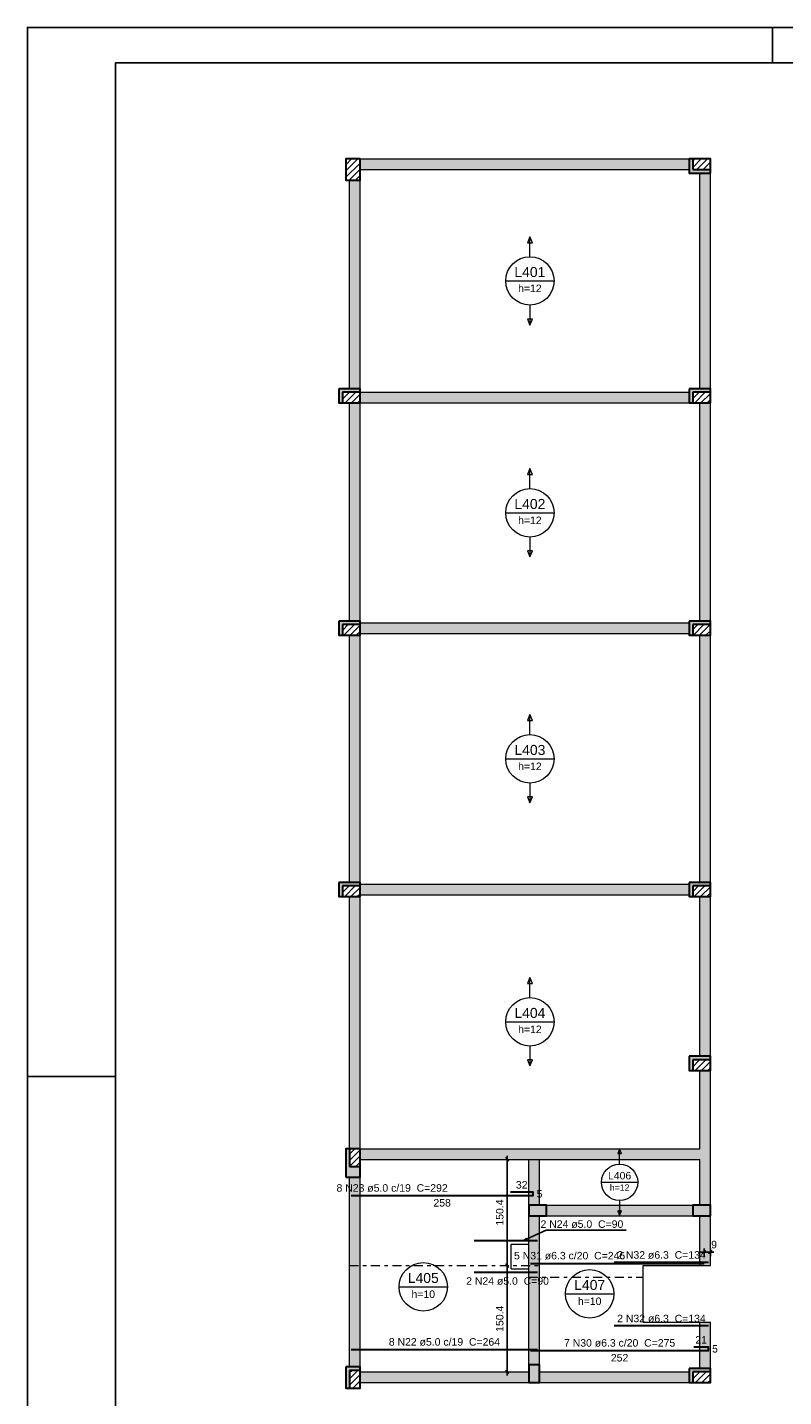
# Model space of a CAD drawing. Header units: millimetres. Extents: x 0 to 84.1, y 0 to 59.4.
# Tile 2 of 11: x 0 to 21.4, y 20.6 to 59.4. Entities that reach past the tile are written whole.
import ezdxf

# ---------------------------------------------------------------- set-up
doc = ezdxf.new("R2010")
doc.units = ezdxf.units.MM
doc.header["$MEASUREMENT"] = 0
doc.linetypes.add('DASHDOT', pattern=[2.54, 1.27, -0.635, 0, -0.635])
doc.linetypes.add('NULL', pattern=[0])
doc.layers.get('0').update_dxf_attribs({"lineweight": 18})
for name, color, linetype, lineweight in [('Descrição da armadura', 7, 'Continuous', 0), ('DT-Armadura positiva', 2, 'Continuous', 30), ('DT-Cotas', 9, 'Continuous', 5), ('DT-Hachura pilar em laje', 252, 'Continuous', 5), ('DT-Hachura viga em laje', 254, 'Continuous', 5), ('DT-Indicações', 9, 'Continuous', 5), ('DT-Pontilhado', 9, 'DASHDOT', 5), ('DT-Textos', 7, 'Continuous', 5), ('FO-Hachura pilar que morre', 106, 'Continuous', 5), ('FO-Hachura pilar que passa', 19, 'Continuous', 5), ('FO-Pilares', 4, 'Continuous', 30), ('FO-Vigas', 1, 'Continuous', 20), ('Textos armaduras', 7, 'Continuous', 0)]:
    doc.layers.add(name, color=color, linetype=linetype, lineweight=lineweight)
doc.layers.add('SEDUC_MARF', color=1, linetype='Continuous')
doc.layers.add('SEDUC_MARGG', color=7, linetype='Continuous')
doc.styles.add('Arial', font='txt')
doc.dimstyles.get("Standard").update_dxf_attribs({"dimtxt": 0.18, "dimasz": 0.18, "dimexe": 0.18, "dimexo": 0.0625, "dimgap": 0.09, "dimtad": 0, "dimtih": 1, "dimtoh": 1, "dimdec": 4, "dimzin": 0, "dimdsep": 46, "dimtxsty": 'Standard', "dimcen": 0.09, "dimadec": 0, "dimazin": 0, "dimtfac": 1, "dimtdec": 4, "dimtofl": 0, "dimtmove": 0, "dimatfit": 3, "dimfxl": 1, "dimtolj": 1, "dimtzin": 0, "dimarcsym": 0})
doc.dimstyles.new('UM_50.000000', dxfattribs={"dimtxt": 0.18, "dimasz": 0.1, "dimexe": 0.1, "dimexo": 0.2, "dimgap": 0, "dimtad": 1, "dimtih": 1, "dimtoh": 1, "dimdec": 1, "dimlfac": 50, "dimzin": 0, "dimdsep": 46, "dimtxsty": 'Standard', "dimcen": 0.09, "dimdle": 0.1, "dimadec": 1, "dimazin": 2, "dimtfac": 1, "dimtdec": 4, "dimtofl": 0, "dimtmove": 0, "dimatfit": 3, "dimfxl": 1, "dimtolj": 1, "dimarcsym": 0})

# ---------------------------------------------------------------- blocks, each defined once
blk = doc.blocks.new('_Oblique')
at = {"color": 0, "linetype": 'ByBlock', "lineweight": -2}
blk.add_line((-0.5, -0.5), (0.5, 0.5), dxfattribs=at)
blk = doc.blocks.new('*D6')
at = {"layer": 'Defpoints', "color": 0}
for p in [(13.588, 24.347), (13.588, 24.347), (13.588, 21.34)]:
    blk.add_point(p, dxfattribs=at)
at = {"layer": 'DT-Cotas', "color": 0, "lineweight": -2}
blk.add_line((13.588, 21.24), (13.588, 24.447), dxfattribs=at)
at = {"layer": 'DT-Cotas', "color": 0, "lineweight": -2, "xscale": 0.1, "yscale": 0.1, "zscale": 0.1}
for p, rotation in [((13.588, 24.347), 90), ((13.588, 21.34), 270)]:
    blk.add_blockref('_Oblique', p, dxfattribs=dict(at, rotation=rotation))
at = {"layer": 'DT-Cotas', "color": 7, "insert": (13.377, 22.844), "char_height": 0.2118, "attachment_point": 5, "rotation": 90, "style": 'Arial'}
blk.add_mtext('\\A1;150.4', dxfattribs=at)
blk = doc.blocks.new('*D7')
at = {"layer": 'Defpoints', "color": 0}
for p in [(13.588, 27.355), (13.588, 27.355), (13.588, 24.347)]:
    blk.add_point(p, dxfattribs=at)
at = {"layer": 'DT-Cotas', "color": 0, "lineweight": -2}
blk.add_line((13.588, 24.247), (13.588, 27.455), dxfattribs=at)
at = {"layer": 'DT-Cotas', "color": 0, "lineweight": -2, "xscale": 0.1, "yscale": 0.1, "zscale": 0.1}
for p, rotation in [((13.588, 27.355), 90), ((13.588, 24.347), 270)]:
    blk.add_blockref('_Oblique', p, dxfattribs=dict(at, rotation=rotation))
at = {"layer": 'DT-Cotas', "color": 7, "insert": (13.377, 25.851), "char_height": 0.2118, "attachment_point": 5, "rotation": 90, "style": 'Arial'}
blk.add_mtext('\\A1;150.4', dxfattribs=at)
blk = doc.blocks.new('*D8')
at = {"layer": 'Defpoints', "color": 0}
for p in [(19.341, 24.73), (19.161, 24.413), (19.341, 24.413)]:
    blk.add_point(p, dxfattribs=at)
at = {"layer": 'DT-Cotas', "color": 0, "lineweight": -2}
for p, q in [((19.161, 24.613), (19.161, 24.83)), ((19.341, 24.613), (19.341, 24.83)), ((19.061, 24.73), (19.441, 24.73))]:
    blk.add_line(p, q, dxfattribs=at)
at = {"layer": 'DT-Cotas', "color": 0, "lineweight": -2, "xscale": 0.1, "yscale": 0.1, "zscale": 0.1, "rotation": 180}
blk.add_blockref('_Oblique', (19.161, 24.73), dxfattribs=at)
at = {"layer": 'DT-Cotas', "color": 0, "lineweight": -2, "xscale": 0.1, "yscale": 0.1, "zscale": 0.1}
blk.add_blockref('_Oblique', (19.341, 24.73), dxfattribs=at)
at = {"layer": 'DT-Cotas', "color": 7, "insert": (19.446, 24.942), "char_height": 0.2118, "attachment_point": 5, "rotation": 0.0057, "style": 'Arial'}
blk.add_mtext('\\A1;9', dxfattribs=at)

msp = doc.modelspace()

# ---------------------------------------------------------------- hatches: boundary and pattern name
at = {"layer": 'DT-Hachura pilar em laje', "linetype": 'Continuous'}
h = msp.add_hatch(dxfattribs=at)
h.set_pattern_fill('ANSI31', color=252, style=0)
h.paths.add_polyline_path([(9.4204, 55.6747), (9.2204, 55.6747), (9.0204, 55.6747), (9.0204, 55.3747), (9.0204, 55.0747), (9.2204, 55.0747), (9.4204, 55.0747), (9.4204, 55.3747)])
for points in [[(14.7004, 25.7595), (14.7004, 25.9095), (14.7004, 26.0595), (14.4504, 26.0595), (14.2004, 26.0595), (14.2004, 25.9095), (14.2004, 25.7595), (14.4504, 25.7595)], [(19.3404, 25.7595), (19.3404, 25.9095), (19.3404, 26.0595), (19.0904, 26.0595), (18.8404, 26.0595), (18.8404, 25.9095), (18.8404, 25.7595), (19.0904, 25.7595)], [(14.2004, 21.0399), (14.3504, 21.0399), (14.5004, 21.0399), (14.5004, 21.2899), (14.5004, 21.5399), (14.3504, 21.5399), (14.2004, 21.5399), (14.2004, 21.2899)]]:
    msp.add_hatch(color=252, dxfattribs=at).paths.add_polyline_path(points)
at = {"layer": 'DT-Hachura viga em laje', "linetype": 'Continuous'}
for points in [[(18.741, 55.6745), (18.741, 55.6745), (9.4204, 55.6745), (9.4204, 55.3745), (18.741, 55.3745), (18.741, 55.6745)], [(9.4204, 55.0745), (9.4204, 55.0745), (9.1204, 55.0745), (9.1204, 49.1719), (9.4204, 49.1719), (9.4204, 55.0745)], [(19.341, 55.2745), (19.341, 55.2745), (19.041, 55.2745), (19.041, 49.1719), (19.341, 49.1719), (19.341, 55.2745)], [(18.7404, 49.0733), (18.7404, 49.0733), (9.4202, 49.0733), (9.4202, 48.7731), (18.7404, 48.7731), (18.7404, 49.0733)], [(9.4204, 48.7719), (9.4204, 48.7719), (9.1206, 48.7719), (9.1206, 42.5943), (9.4204, 42.5943), (9.4204, 48.7719)], [(19.341, 48.7719), (19.341, 48.7719), (19.0408, 48.7719), (19.041, 42.5943), (19.341, 42.5943), (19.341, 48.7719)], [(18.7412, 42.5445), (18.7412, 42.5445), (9.4204, 42.5445), (9.4204, 42.2445), (18.7412, 42.2445), (18.7412, 42.5445)], [(9.4204, 42.1945), (9.4204, 42.1945), (9.1204, 42.1945), (9.1204, 35.1945), (9.4204, 35.1945), (9.4204, 42.1945)], [(19.341, 42.1945), (19.341, 42.1945), (19.0408, 42.1945), (19.041, 35.1945), (19.341, 35.1945), (19.341, 42.1945)], [(18.7412, 35.1447), (18.7412, 35.1447), (9.4204, 35.1447), (9.4204, 34.8447), (18.7412, 34.8447), (18.7412, 35.1447)], [(9.4206, 27.6547), (9.4206, 27.6547), (9.4204, 34.7947), (9.1206, 34.7947), (9.1206, 27.6547), (9.4206, 27.6547)], [(19.041, 34.7947), (19.041, 34.7947), (19.041, 30.2729), (19.341, 30.2729), (19.341, 34.7947), (19.041, 34.7947)], [(19.341, 29.8729), (19.341, 29.8729), (19.041, 29.8729), (19.041, 27.6547), (19.191, 27.5047), (19.341, 27.5047), (19.341, 29.8729)], [(14.3504, 27.6547), (14.3504, 27.6547), (9.4206, 27.6547), (9.4206, 27.3547), (14.3504, 27.3547), (14.3504, 27.6547)], [(19.191, 27.5047), (19.191, 27.5047), (19.041, 27.6547), (14.3504, 27.6547), (14.3504, 27.3547), (19.0408, 27.3547), (19.191, 27.5047)], [(14.5004, 27.3547), (14.5004, 27.3547), (14.3504, 27.5047), (14.2004, 27.3547), (14.2004, 26.0595), (14.5004, 26.0595), (14.5004, 27.3547)], [(19.341, 27.5047), (19.341, 27.5047), (19.191, 27.5047), (19.0408, 27.3547), (19.0408, 26.0595), (19.341, 26.0595), (19.341, 27.5047)], [(9.4204, 26.8547), (9.4204, 26.8547), (9.1204, 26.8547), (9.1204, 21.4819), (9.4204, 21.4819), (9.4204, 26.8547)], [(18.8404, 26.0595), (18.8404, 26.0595), (14.7004, 26.0595), (14.7004, 25.7595), (18.8404, 25.7595), (18.8404, 26.0595)], [(14.5004, 25.7595), (14.5004, 25.7595), (14.2004, 25.7595), (14.2004, 24.9595), (14.5004, 24.9595), (14.5004, 25.7595)], [(19.341, 25.7595), (19.341, 25.7595), (19.041, 25.7595), (19.041, 24.3497), (19.341, 24.3497), (19.341, 25.7595)], [(14.5002, 24.9595), (14.5002, 24.9595), (14.2002, 24.9595), (14.2002, 24.2595), (14.5002, 24.2595), (14.5002, 24.9595)], [(14.5004, 24.2595), (14.5004, 24.2595), (14.2004, 24.2595), (14.2004, 21.5399), (14.5004, 21.5399), (14.5004, 24.2595)], [(19.3408, 22.7497), (19.3408, 22.7497), (19.041, 22.7497), (19.041, 21.4399), (19.3408, 21.4399), (19.3408, 22.7497)], [(14.2004, 21.3399), (14.2004, 21.3399), (9.4204, 21.3399), (9.4204, 21.0399), (14.2004, 21.0399), (14.2004, 21.3399)], [(14.5004, 21.3399), (14.5004, 21.3399), (14.5004, 21.0399), (18.7408, 21.0399), (18.7408, 21.3399), (14.5004, 21.3399)]]:
    msp.add_hatch(color=254, dxfattribs=at).paths.add_polyline_path(points)
at = {"layer": 'FO-Hachura pilar que morre', "linetype": 'Continuous'}
h = msp.add_hatch(color=106, dxfattribs=at)
h.paths.add_polyline_path([(19.341, 55.2747), (19.341, 55.4747), (19.341, 55.6747), (19.041, 55.6747), (18.741, 55.6747), (18.741, 55.4747), (18.741, 55.2747), (19.041, 55.2747)])
h.paths.add_polyline_path([(19.341, 55.3747), (19.341, 55.5247), (19.341, 55.6747), (19.091, 55.6747), (18.841, 55.6747), (18.841, 55.5247), (18.841, 55.3747), (19.091, 55.3747)], flags=0)
for points in [[(8.9202, 49.0719), (9.42, 49.0719), (9.42, 49.1719), (8.8202, 49.1719), (8.8202, 48.7721), (8.9202, 48.7721), (8.9202, 49.0719)], [(18.8406, 49.0719), (19.3404, 49.0719), (19.3404, 49.1719), (18.7406, 49.1719), (18.7406, 48.7721), (18.8406, 48.7721), (18.8406, 49.0719)], [(8.9206, 42.4945), (9.4204, 42.4945), (9.4204, 42.5945), (8.8206, 42.5945), (8.8206, 42.1947), (8.9206, 42.1947), (8.9206, 42.4945)], [(18.8412, 42.4945), (19.341, 42.4945), (19.341, 42.5945), (18.7412, 42.5945), (18.7412, 42.1947), (18.8412, 42.1947), (18.8412, 42.4945)], [(8.9206, 35.0945), (9.4204, 35.0945), (9.4204, 35.1945), (8.8206, 35.1945), (8.8206, 34.7947), (8.9206, 34.7947), (8.9206, 35.0945)], [(18.8412, 35.0945), (19.341, 35.0945), (19.341, 35.1945), (18.7412, 35.1945), (18.7412, 34.7947), (18.8412, 34.7947), (18.8412, 35.0945)], [(18.8412, 30.1727), (19.341, 30.1727), (19.341, 30.2727), (18.7412, 30.2727), (18.7412, 29.8729), (18.8412, 29.8729), (18.8412, 30.1727)], [(9.1206, 21.3817), (9.4204, 21.3817), (9.4204, 21.4817), (9.0206, 21.4817), (9.0206, 20.8819), (9.1206, 20.8819), (9.1206, 21.3817)], [(18.8408, 21.3399), (19.3408, 21.3399), (19.3408, 21.4399), (18.7408, 21.4399), (18.7408, 21.0401), (18.8408, 21.0401), (18.8408, 21.3399)]]:
    msp.add_hatch(color=106, dxfattribs=at).paths.add_polyline_path(points)
h = msp.add_hatch(color=106, dxfattribs=at)
h.paths.add_polyline_path([(9.0204, 26.8547), (9.2204, 26.8547), (9.4204, 26.8547), (9.4204, 27.2547), (9.4204, 27.6547), (9.2204, 27.6547), (9.0204, 27.6547), (9.0204, 27.2547)])
h.paths.add_polyline_path([(9.1204, 27.1547), (9.2704, 27.1547), (9.4204, 27.1547), (9.4204, 27.4047), (9.4204, 27.6547), (9.2704, 27.6547), (9.1204, 27.6547), (9.1204, 27.4047)], flags=0)
at = {"layer": 'FO-Hachura pilar que passa', "linetype": 'Continuous'}
h = msp.add_hatch(dxfattribs=at)
h.set_pattern_fill('ANSI31', color=19, style=0)
h.paths.add_polyline_path([(19.341, 55.3747), (19.341, 55.5247), (19.341, 55.6747), (19.091, 55.6747), (18.841, 55.6747), (18.841, 55.5247), (18.841, 55.3747), (19.091, 55.3747)])
h = msp.add_hatch(dxfattribs=at)
h.set_pattern_fill('ANSI31', color=19, style=0)
h.paths.add_polyline_path([(9.42, 49.0719), (8.9202, 49.0719), (8.9202, 48.7721), (9.42, 48.7721), (9.42, 49.0719)])
h = msp.add_hatch(dxfattribs=at)
h.set_pattern_fill('ANSI31', color=19, style=0)
h.paths.add_polyline_path([(19.3404, 49.0719), (18.8406, 49.0719), (18.8406, 48.7721), (19.3404, 48.7721), (19.3404, 49.0719)])
h = msp.add_hatch(dxfattribs=at)
h.set_pattern_fill('ANSI31', color=19, style=0)
h.paths.add_polyline_path([(9.4204, 42.4945), (8.9206, 42.4945), (8.9206, 42.1947), (9.4204, 42.1947), (9.4204, 42.4945)])
h = msp.add_hatch(dxfattribs=at)
h.set_pattern_fill('ANSI31', color=19, style=0)
h.paths.add_polyline_path([(19.341, 42.4945), (18.8412, 42.4945), (18.8412, 42.1947), (19.341, 42.1947), (19.341, 42.4945)])
h = msp.add_hatch(dxfattribs=at)
h.set_pattern_fill('ANSI31', color=19, style=0)
h.paths.add_polyline_path([(9.4204, 35.0945), (8.9206, 35.0945), (8.9206, 34.7947), (9.4204, 34.7947), (9.4204, 35.0945)])
h = msp.add_hatch(dxfattribs=at)
h.set_pattern_fill('ANSI31', color=19, style=0)
h.paths.add_polyline_path([(19.341, 35.0945), (18.8412, 35.0945), (18.8412, 34.7947), (19.341, 34.7947), (19.341, 35.0945)])
h = msp.add_hatch(dxfattribs=at)
h.set_pattern_fill('ANSI31', color=19, style=0)
h.paths.add_polyline_path([(19.341, 30.1727), (18.8412, 30.1727), (18.8412, 29.8729), (19.341, 29.8729), (19.341, 30.1727)])
h = msp.add_hatch(dxfattribs=at)
h.set_pattern_fill('ANSI31', color=19, style=0)
h.paths.add_polyline_path([(9.1204, 27.1547), (9.2704, 27.1547), (9.4204, 27.1547), (9.4204, 27.4047), (9.4204, 27.6547), (9.2704, 27.6547), (9.1204, 27.6547), (9.1204, 27.4047)])
h = msp.add_hatch(dxfattribs=at)
h.set_pattern_fill('ANSI31', color=19, style=0)
h.paths.add_polyline_path([(9.4204, 21.3817), (9.1206, 21.3817), (9.1206, 20.8819), (9.4204, 20.8819), (9.4204, 21.3817)])
h = msp.add_hatch(dxfattribs=at)
h.set_pattern_fill('ANSI31', color=19, style=0)
h.paths.add_polyline_path([(19.3408, 21.3399), (18.8408, 21.3399), (18.8408, 21.0401), (19.3408, 21.0401), (19.3408, 21.3399)])

# ---------------------------------------------------------------- linework, layer by layer
at = {"layer": 'DT-Armadura positiva'}
for points in [[(9.1704, 26.3298), (14.3204, 26.3298), (14.3204, 26.4298), (13.677, 26.4298)], [(12.657, 25.0595), (14.4504, 25.0595)], [(16.6207, 24.4497), (19.2909, 24.4497)], [(12.657, 24.1595), (14.4504, 24.1595)], [(14.2504, 24.4127), (19.161, 24.4127)], [(16.6207, 22.6497), (19.2909, 22.6497)], [(9.1704, 21.9714), (14.4504, 21.9714)], [(14.2504, 21.9433), (19.291, 21.9433), (19.291, 22.0433), (18.8707, 22.0433)]]:
    msp.add_lwpolyline(points, dxfattribs=at)
at = {"layer": 'DT-Pontilhado', "ltscale": 0.2}
for p, q in [((9.1204, 24.3473), (14.5004, 24.3473)), ((14.2004, 24.0216), (17.441, 24.0216))]:
    msp.add_line(p, q, dxfattribs=at)
at = {"layer": 'DT-Textos'}
for p, q in [((14.2305, 53.4742), (14.1599, 53.3047)), ((14.1599, 53.3047), (14.3011, 53.3047)), ((14.3011, 53.3047), (14.2305, 53.4742)), ((13.5451, 52.224), (14.9159, 52.224)), ((14.3011, 51.1432), (14.1599, 51.1432)), ((14.1599, 51.1432), (14.2305, 50.9738)), ((14.2305, 50.9738), (14.3011, 51.1432)), ((14.2305, 46.9085), (14.1599, 46.739)), ((14.3011, 46.739), (14.2305, 46.9085)), ((14.1599, 46.739), (14.3011, 46.739)), ((13.5451, 45.6583), (14.9159, 45.6583)), ((14.3011, 44.5775), (14.1599, 44.5775)), ((14.1599, 44.5775), (14.2305, 44.4081)), ((14.2305, 44.4081), (14.3011, 44.5775)), ((14.2307, 39.9449), (14.1601, 39.7754)), ((14.3013, 39.7754), (14.2307, 39.9449)), ((14.1601, 39.7754), (14.3013, 39.7754)), ((13.5453, 38.6947), (14.9161, 38.6947)), ((14.3013, 37.6139), (14.1601, 37.6139)), ((14.1601, 37.6139), (14.2307, 37.4445)), ((14.2307, 37.4445), (14.3013, 37.6139)), ((14.2307, 32.4999), (14.1601, 32.3304)), ((14.1601, 32.3304), (14.3013, 32.3304)), ((14.3013, 32.3304), (14.2307, 32.4999)), ((13.5453, 31.2497), (14.9161, 31.2497)), ((14.3013, 30.1689), (14.1601, 30.1689)), ((14.1601, 30.1689), (14.2307, 29.9995)), ((14.2307, 29.9995), (14.3013, 30.1689)), ((16.7708, 27.6447), (16.7178, 27.5177)), ((16.8238, 27.5177), (16.7708, 27.6447)), ((16.7178, 27.5177), (16.8238, 27.5177)), ((16.2568, 26.7067), (17.2848, 26.7067)), ((16.8238, 25.8967), (16.7178, 25.8967)), ((16.7178, 25.8967), (16.7708, 25.7697)), ((16.7708, 25.7697), (16.8238, 25.8967)), ((10.5259, 23.7482), (11.8967, 23.7482)), ((15.2381, 23.5497), (16.6089, 23.5497))]:
    msp.add_line(p, q, dxfattribs=at)
for points in [[(14.2305, 52.9094), (14.2305, 53.4742)], [(14.2305, 51.5386), (14.2305, 50.9738)], [(14.2305, 46.3437), (14.2305, 46.9085)], [(14.2305, 44.9729), (14.2305, 44.4081)], [(14.2307, 39.3801), (14.2307, 39.9449)], [(14.2307, 38.0093), (14.2307, 37.4445)], [(14.2307, 31.9351), (14.2307, 32.4999)], [(14.2307, 30.5643), (14.2307, 29.9995)], [(16.7708, 27.2207), (16.7708, 27.6447)], [(16.7708, 26.1927), (16.7708, 25.7697)]]:
    msp.add_lwpolyline(points, dxfattribs=at)
for centre, radius in [((14.2305, 52.224), 0.6854), ((14.2305, 45.6583), 0.6854), ((14.2307, 38.6947), 0.6854), ((14.2307, 31.2497), 0.6854), ((16.7708, 26.7067), 0.5141), ((11.2113, 23.7482), 0.6854), ((15.9235, 23.5497), 0.6854)]:
    msp.add_circle(centre, radius, dxfattribs=at)
at = {"layer": 'FO-Pilares'}
for p, q in [((18.841, 55.6747), (18.841, 55.3747)), ((18.841, 55.3747), (19.341, 55.3747)), ((8.92, 49.0719), (8.92, 48.7719)), ((9.42, 49.0719), (8.92, 49.0719)), ((18.8406, 49.0719), (18.8406, 48.7719)), ((19.3406, 49.0719), (18.8406, 49.0719)), ((8.9204, 42.4947), (8.9204, 42.1947)), ((9.4204, 42.4947), (8.9204, 42.4947)), ((18.841, 42.4947), (18.841, 42.1947)), ((19.341, 42.4947), (18.841, 42.4947)), ((8.9204, 35.0947), (8.9204, 34.7947)), ((9.4204, 35.0947), (8.9204, 35.0947)), ((18.841, 35.0947), (18.841, 34.7947)), ((19.341, 35.0947), (18.841, 35.0947)), ((18.841, 30.1727), (18.841, 29.8727)), ((19.341, 30.1727), (18.841, 30.1727)), ((9.1204, 27.6547), (9.1204, 27.1547)), ((9.1204, 27.1547), (9.4204, 27.1547)), ((9.4204, 21.3817), (9.1204, 21.3817)), ((9.1204, 21.3817), (9.1204, 20.8817)), ((19.3408, 21.3399), (18.8408, 21.3399)), ((18.8408, 21.3399), (18.8408, 21.0399))]:
    msp.add_line(p, q, dxfattribs=at)
for points in [[(9.4204, 55.6747), (9.2204, 55.6747), (9.0204, 55.6747), (9.0204, 55.3747), (9.0204, 55.0747), (9.2204, 55.0747), (9.4204, 55.0747), (9.4204, 55.3747), (9.4204, 55.6747)], [(19.341, 55.2747), (19.341, 55.4747), (19.341, 55.6747), (19.041, 55.6747), (18.741, 55.6747), (18.741, 55.4747), (18.741, 55.2747), (19.041, 55.2747), (19.341, 55.2747)], [(8.8202, 49.1719), (8.8202, 48.7721), (9.42, 48.7721), (9.42, 49.1719), (8.8202, 49.1719)], [(18.7406, 49.1719), (18.7406, 48.7721), (19.3404, 48.7721), (19.3404, 49.1719), (18.7406, 49.1719)], [(8.8206, 42.5945), (8.8206, 42.1947), (9.4204, 42.1947), (9.4204, 42.5945), (8.8206, 42.5945)], [(18.7412, 42.5945), (18.7412, 42.1947), (19.341, 42.1947), (19.341, 42.5945), (18.7412, 42.5945)], [(8.8206, 35.1945), (8.8206, 34.7947), (9.4204, 34.7947), (9.4204, 35.1945), (8.8206, 35.1945)], [(18.7412, 35.1945), (18.7412, 34.7947), (19.341, 34.7947), (19.341, 35.1945), (18.7412, 35.1945)], [(18.7412, 30.2727), (18.7412, 29.8729), (19.341, 29.8729), (19.341, 30.2727), (18.7412, 30.2727)], [(9.0204, 26.8547), (9.2204, 26.8547), (9.4204, 26.8547), (9.4204, 27.2547), (9.4204, 27.6547), (9.2204, 27.6547), (9.0204, 27.6547), (9.0204, 27.2547), (9.0204, 26.8547)], [(14.7004, 25.7595), (14.7004, 25.9095), (14.7004, 26.0595), (14.4504, 26.0595), (14.2004, 26.0595), (14.2004, 25.9095), (14.2004, 25.7595), (14.4504, 25.7595), (14.7004, 25.7595)], [(19.3404, 25.7595), (19.3404, 25.9095), (19.3404, 26.0595), (19.0904, 26.0595), (18.8404, 26.0595), (18.8404, 25.9095), (18.8404, 25.7595), (19.0904, 25.7595), (19.3404, 25.7595)], [(9.0206, 21.4817), (9.0206, 20.8819), (9.4204, 20.8819), (9.4204, 21.4817), (9.0206, 21.4817)], [(14.2004, 21.0399), (14.3504, 21.0399), (14.5004, 21.0399), (14.5004, 21.2899), (14.5004, 21.5399), (14.3504, 21.5399), (14.2004, 21.5399), (14.2004, 21.2899), (14.2004, 21.0399)], [(18.7408, 21.4399), (18.7408, 21.0401), (19.3408, 21.0401), (19.3408, 21.4399), (18.7408, 21.4399)]]:
    msp.add_lwpolyline(points, close=True, dxfattribs=at)
at = {"layer": 'FO-Vigas'}
for p, q in [((9.4204, 55.6747), (18.741, 55.6747)), ((9.1204, 49.1719), (9.1204, 55.0747)), ((9.4204, 55.3747), (18.741, 55.3747)), ((9.4204, 49.1719), (9.4204, 55.0747)), ((19.041, 49.1719), (19.041, 55.2747)), ((19.341, 49.1719), (19.341, 55.2747)), ((9.42, 49.0733), (18.7406, 49.0733)), ((9.1204, 42.5945), (9.1204, 48.7721)), ((9.42, 48.7733), (18.7406, 48.7733)), ((9.4204, 42.5945), (9.4204, 48.7721)), ((19.041, 42.5945), (19.041, 48.7721)), ((19.341, 42.5945), (19.341, 48.7721)), ((9.4204, 42.5447), (18.7412, 42.5447)), ((9.1204, 35.1945), (9.1204, 42.1947)), ((9.4204, 42.2447), (18.7412, 42.2447)), ((9.4204, 35.1945), (9.4204, 42.1947)), ((19.041, 35.1945), (19.041, 42.1947)), ((19.341, 35.1945), (19.341, 42.1947)), ((9.4204, 35.1447), (18.7412, 35.1447)), ((9.1204, 27.6547), (9.1204, 34.7947)), ((9.4204, 34.8447), (18.7412, 34.8447)), ((9.4204, 27.6547), (9.4204, 34.7947)), ((19.041, 30.2727), (19.041, 34.7947)), ((19.341, 30.2727), (19.341, 34.7947)), ((19.041, 27.6547), (19.041, 29.8729)), ((19.341, 27.5047), (19.341, 29.8729)), ((9.4204, 27.6547), (14.3504, 27.6547)), ((14.3504, 27.6547), (19.041, 27.6547)), ((9.4204, 27.3547), (14.3504, 27.3547)), ((14.2004, 26.0595), (14.2004, 27.3547)), ((14.3504, 27.3547), (19.041, 27.3547)), ((14.5004, 26.0595), (14.5004, 27.3547)), ((19.041, 26.0595), (19.041, 27.3547)), ((19.341, 26.0595), (19.341, 27.5047)), ((9.1204, 21.4817), (9.1204, 26.8547)), ((9.4204, 21.4817), (9.4204, 26.8547)), ((14.7004, 26.0595), (18.8404, 26.0595)), ((14.2004, 24.9595), (14.2004, 25.7595)), ((14.5004, 24.9595), (14.5004, 25.7595)), ((14.7004, 25.7595), (18.8404, 25.7595)), ((19.041, 24.3497), (19.041, 25.7595)), ((19.341, 24.3497), (19.341, 25.7595)), ((13.7004, 24.9595), (14.2004, 24.9595)), ((13.7004, 24.2595), (13.7004, 24.9595)), ((14.2004, 24.2595), (14.2004, 24.9595)), ((14.5004, 24.2595), (14.5004, 24.9595)), ((13.7004, 24.2595), (14.2004, 24.2595)), ((14.2004, 21.5399), (14.2004, 24.2595)), ((14.5004, 21.5399), (14.5004, 24.2595)), ((17.441, 24.3497), (19.041, 24.3497)), ((17.441, 22.7497), (17.441, 24.3497)), ((19.041, 24.3497), (19.341, 24.3497)), ((17.441, 22.7497), (19.041, 22.7497)), ((19.041, 22.7497), (19.341, 22.7497)), ((19.041, 21.4399), (19.041, 22.7497)), ((19.341, 21.4399), (19.341, 22.7497)), ((9.4204, 21.3399), (14.2004, 21.3399)), ((14.5004, 21.3399), (18.7408, 21.3399)), ((9.4204, 21.0399), (14.2004, 21.0399)), ((14.5004, 21.0399), (18.7408, 21.0399))]:
    msp.add_line(p, q, dxfattribs=at)
at = {"layer": 'SEDUC_MARF'}
for p, q in [((21.1, 59.4), (21.1, 58.4)), ((0, 29.7), (2.5, 29.7))]:
    msp.add_line(p, q, dxfattribs=at)
msp.add_lwpolyline([(84.1, 59.4), (0, 59.4), (0, 0), (84.1, 0)], close=True, dxfattribs=at)
at = {"layer": 'SEDUC_MARGG'}
msp.add_lwpolyline([(2.5, 1), (83.1, 1), (83.1, 58.4), (2.5, 58.4)], close=True, dxfattribs=at)

# ---------------------------------------------------------------- texts
at = {"layer": 'Descrição da armadura', "linetype": 'NULL', "char_height": 0.2118, "line_spacing_factor": 0.9, "style": 'Arial'}
for s, insert, width, attachment_point in [('8 N23 ø5.0 c/19  C=292', (10.329, 26.4356), 6.174395, 8), ('2 N24 ø5.0  C=90', (16.8756, 25.4119), 4.594404, 9), ('5 N31 ø6.3 c/20  C=246', (15.355, 24.5186), 6.174395, 8), ('2 N32 ø6.3  C=134', (17.956, 24.5396), 4.916973, 8), ('2 N24 ø5.0  C=90', (13.5975, 23.8009), 4.594404, 8), ('2 N32 ø6.3  C=134', (17.956, 22.7396), 4.916973, 8), ('8 N22 ø5.0 c/19  C=264', (11.81, 22.0776), 6.174395, 8), ('7 N30 ø6.3 c/20  C=275', (16.771, 22.0496), 6.174395, 8)]:
    msp.add_mtext(s, dxfattribs=dict(at, insert=insert, width=width, attachment_point=attachment_point))
at = {"layer": 'DT-Textos', "linetype": 'NULL', "attachment_point": 8, "line_spacing_factor": 0.798, "style": 'Arial'}
for s, insert, char_height, width in [('L401', (14.23, 52.3299), 0.2824, 1.735195), ('h=12', (14.23, 51.9066), 0.2118, 1.306416), ('L402', (14.23, 45.7639), 0.2824, 1.735195), ('h=12', (14.23, 45.3406), 0.2118, 1.306416), ('L403', (14.231, 38.8009), 0.2824, 1.735195), ('h=12', (14.231, 38.3766), 0.2118, 1.306416), ('L404', (14.231, 31.3559), 0.2824, 1.735195), ('h=12', (14.231, 30.9316), 0.2118, 1.306416), ('L406', (16.771, 26.7866), 0.2118, 1.290273), ('h=12', (16.771, 26.4689), 0.1765, 1.126221), ('L405', (11.211, 23.8539), 0.2824, 1.735195), ('L407', (15.924, 23.6559), 0.2824, 1.735195), ('h=10', (11.211, 23.4306), 0.2118, 1.306416), ('h=10', (15.924, 23.2316), 0.2118, 1.306416)]:
    msp.add_mtext(s, dxfattribs=dict(at, insert=insert, char_height=char_height, width=width))
at = {"layer": 'Textos armaduras', "linetype": 'NULL', "char_height": 0.2118, "line_spacing_factor": 0.9, "style": 'Arial'}
for s, insert, width, attachment_point in [('32', (13.9987, 26.5271), 1.045137, 8), ('5', (14.4204, 26.4857), 0.722568, 1), ('258', (11.7454, 26.2325), 1.367705, 2), ('21', (19.0808, 22.1406), 1.045137, 8), ('5', (19.391, 22.0992), 0.722568, 1), ('252', (16.7707, 21.846), 1.367705, 2)]:
    msp.add_mtext(s, dxfattribs=dict(at, insert=insert, width=width, attachment_point=attachment_point))

# ---------------------------------------------------------------- dimensions: what is measured, and where the dimension line sits
at = {"layer": 'DT-Cotas'}
for base, p1, p2, picture, middle in [((13.5884, 27.3547), (13.5884, 24.3473), (13.5884, 27.3547), '*D7', (13.3766, 25.851)), ((13.5884, 24.3473), (13.5884, 21.3399), (13.5884, 24.3473), '*D6', (13.3766, 22.8436))]:
    dim = msp.add_linear_dim(base=base, p1=p1, p2=p2, angle=90, dimstyle='UM_50.000000', override={"dimtxt": 0.2118, "dimasz": 0.1, "dimexe": 0.1, "dimexo": 0.2, "dimtad": 1, "dimtih": 0, "dimtoh": 0, "dimdec": 1, "dimlfac": 50, "dimzin": 8, "dimtxsty": 'Arial', "dimblk": 'Oblique', "dimblk1": 'Oblique', "dimblk2": 'Oblique', "dimsah": 1, "dimdle": 0.1, "dimse1": 1, "dimse2": 1, "dimclrt": 7, "dimadec": 1, "dimazin": 3, "dimtmove": 2, "dimldrblk": 'Oblique'}, dxfattribs=at)
    dim.commit()
    dim.dimension.update_dxf_attribs({"geometry": picture, "text_midpoint": middle, "dimtype": 160, "text_rotation": 90})
dim = msp.add_linear_dim(base=(19.3409, 24.7304), p1=(19.161, 24.4127), p2=(19.3409, 24.4127), dimstyle='UM_50.000000', override={"dimtxt": 0.2118, "dimasz": 0.1, "dimexe": 0.1, "dimexo": 0.2, "dimtad": 1, "dimtih": 0, "dimtoh": 0, "dimdec": 1, "dimlfac": 50, "dimzin": 8, "dimtxsty": 'Arial', "dimblk": 'Oblique', "dimblk1": 'Oblique', "dimblk2": 'Oblique', "dimsah": 1, "dimdle": 0.1, "dimse1": 0, "dimse2": 0, "dimclrt": 7, "dimadec": 1, "dimazin": 3, "dimtmove": 2, "dimldrblk": 'Oblique'}, dxfattribs=at)
dim.commit()
dim.dimension.update_dxf_attribs({"geometry": '*D8', "text_midpoint": (19.4456, 24.9422), "dimtype": 160, "text_rotation": 0.00573})

# ---------------------------------------------------------------- leaders
at = {"layer": 'DT-Indicações'}
msp.add_leader([(14.0469, 25.0595), (14.6952, 25.3485), (16.9526, 25.3488)], dimstyle='Standard', override={"dimasz": 0.1, "dimldrblk": 'Closed'}, dxfattribs=at)

doc.saveas('drawing.dxf')
